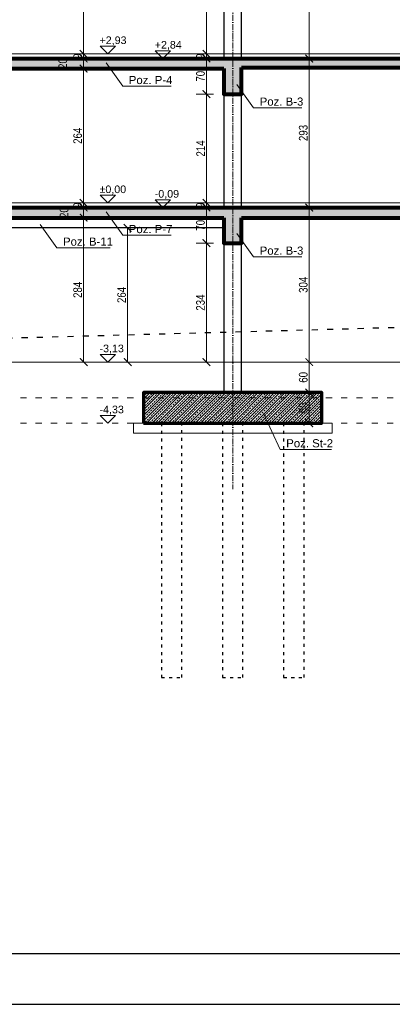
# Model space of a CAD drawing. Header units: inches. Extents: x 201967 to 338763, y -32705 to 30884.
# Tile 36 of 236: x 320577 to 321309, y -16159 to -14223. Entities that reach past the tile are written whole.
import ezdxf
from ezdxf.enums import TextEntityAlignment as Align

# ---------------------------------------------------------------- set-up
doc = ezdxf.new("R2010")
doc.units = ezdxf.units.IN
doc.header["$MEASUREMENT"] = 0
doc.linetypes.add('ACAD_ISO03W100', pattern=[30, 12, -18])
doc.linetypes.add('ACAD_ISO10W100', pattern=[18, 12, -3, 0, -3])
for name, color, linetype, lineweight in [('01 a KONSTRUKCJA żelbet', 94, 'Continuous', 80), ('01 c KONSTRUKCJA ławy', 45, 'Continuous', 70), ('01h3 KONSTRUKCJA pozycje słupy', 252, 'Continuous', 13), ('11 OSIE ściany', 2, 'ACAD_ISO10W100', 5), ('12 PRZERYWANE 1', 73, 'ACAD_ISO03W100', 9), ('20 KRESKOWANIE ścian', 63, 'Continuous', 5), ('30 WIDOK 1 005', 5, 'Continuous', 5), ('33 WIDOK 4 025', 151, 'Continuous', 25), ('34 WIDOK 5 030', 13, 'Continuous', 30), ('50 OPIS 1', 130, 'Continuous', 9), ('90 WYMIAR', 155, 'Continuous', 9), ('pale', 1, 'Continuous', 30)]:
    doc.layers.add(name, color=color, linetype=linetype, lineweight=lineweight)
doc.styles.add('100 arial', font='arial.ttf', dxfattribs={"width": 0.8, "height": 17})
doc.styles.add('OPIS', font='arial.ttf')
doc.styles.add('RomanS', font='romans.shx')
doc.styles.add('WYMIAR-50 (15pkt) arial', font='arial.ttf', dxfattribs={"height": 15})
doc.dimstyles.new('100', dxfattribs={"dimscale": 10, "dimtxt": 17, "dimasz": 1.5, "dimexe": 2, "dimexo": 2, "dimgap": 0.3, "dimtad": 1, "dimdec": 1, "dimrnd": 0.5, "dimdsep": 46, "dimtxsty": '100 arial', "dimblk": 'ARCHTICK', "dimcen": 10, "dimclrd": 256, "dimclre": 256, "dimclrt": 256, "dimadec": 0, "dimazin": 0, "dimtfac": 1, "dimtdec": 1, "dimtix": 1, "dimtmove": 1, "dimatfit": 3, "dimfxl": 2, "dimfxlon": 1, "dimtolj": 1, "dimarcsym": 0})
doc.dimstyles.new('DIM100txt12', dxfattribs={"dimtxt": 12, "dimasz": 1.05, "dimexe": 0, "dimexo": 8, "dimgap": 4, "dimtad": 1, "dimdec": 7, "dimrnd": 0.5, "dimdsep": 46, "dimtxsty": 'RomanS', "dimblk1": 'DIM', "dimblk2": 'DIM', "dimsah": 1, "dimcen": 0.09, "dimse1": 1, "dimse2": 1, "dimclrt": 256, "dimadec": 1, "dimazin": 0, "dimtfac": 1, "dimtdec": 7, "dimtix": 1, "dimtofl": 0, "dimtmove": 2, "dimatfit": 3, "dimfxl": 1, "dimtolj": 1, "dimtzin": 0, "dimarcsym": 0})
pattern_1 = [(44.99999999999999, (-30417.07451396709, -31663.6273646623), (-5.303300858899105, 5.303300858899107), []), (44.99999999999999, (-30411.77121311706, -31663.6273646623), (-5.303300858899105, 5.303300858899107), [3.75, -1.875])]

# ---------------------------------------------------------------- blocks, each defined once
blk = doc.blocks.new('*U1124')
blk.add_lwpolyline([(-15, 15), (0, 0), (15, 15), (-15, 15)])
at = {"style": 'WYMIAR-50 (15pkt) arial', "flags": 8}
blk.add_attdef('DETAIL#', text='', height=15, dxfattribs=at).set_placement((-16.13640432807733, 14.81736566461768), align=Align.BOTTOM_LEFT)
blk = doc.blocks.new('_ARCHTICK')
at = {"color": 0, "linetype": 'ByBlock', "const_width": 0.15}
blk.add_lwpolyline([(-0.5, -0.5), (0.5, 0.5)], dxfattribs=at)
blk = doc.blocks.new('*D2139')
at = {"layer": '90 WYMIAR', "lineweight": -2, "transparency": 16777216}
for p, q in [((-318.75, -19.99999999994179), (-349.5379140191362, -19.99999999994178)), ((-329.5379140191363, -363.9168360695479), (-329.5379140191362, -19.99999999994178)), ((-349.5379140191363, -363.9168360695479), (-309.5379140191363, -363.9168360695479))]:
    blk.add_line(p, q, dxfattribs=at)
at = {"layer": 'Defpoints', "color": 0, "transparency": 16777216}
for p in [(-329.5379140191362, -19.99999999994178), (-298.75, -19.99999999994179), (-1182.5, -363.9168360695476)]:
    blk.add_point(p, dxfattribs=at)
at = {"layer": '90 WYMIAR', "lineweight": -2, "transparency": 16777216, "xscale": 15, "yscale": 15, "zscale": 15}
for p, rotation in [((-329.5379140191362, -19.99999999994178), 90), ((-329.5379140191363, -363.9168360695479), 270)]:
    blk.add_blockref('_ARCHTICK', p, dxfattribs=dict(at, rotation=rotation))
at = {"layer": '90 WYMIAR', "transparency": 16777216, "insert": (-341.2234529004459, -191.9584180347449), "char_height": 17, "attachment_point": 5, "rotation": 90, "style": '100 arial'}
blk.add_mtext('\\A1;344', dxfattribs=at)
blk = doc.blocks.new('*D2096')
at = {"layer": '90 WYMIAR', "lineweight": -2, "transparency": 16777216}
for p, q in [((-1237.5, -70), (-1271.567984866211, -69.99999999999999)), ((-1251.567984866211, -303.9168360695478), (-1251.567984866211, -69.99999999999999)), ((-1271.567984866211, -303.9168360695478), (-1231.567984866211, -303.9168360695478))]:
    blk.add_line(p, q, dxfattribs=at)
at = {"layer": 'Defpoints', "color": 0, "transparency": 16777216}
for p in [(-1251.567984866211, -69.99999999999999), (-1217.5, -70), (-2104.530070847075, -303.9168360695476)]:
    blk.add_point(p, dxfattribs=at)
at = {"layer": '90 WYMIAR', "lineweight": -2, "transparency": 16777216, "xscale": 15, "yscale": 15, "zscale": 15}
for p, rotation in [((-1251.567984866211, -69.99999999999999), 90), ((-1251.567984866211, -303.9168360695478), 270)]:
    blk.add_blockref('_ARCHTICK', p, dxfattribs=dict(at, rotation=rotation))
at = {"layer": '90 WYMIAR', "transparency": 16777216, "insert": (-1263.253523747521, -186.9584180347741), "char_height": 17, "attachment_point": 5, "rotation": 90, "style": '100 arial'}
blk.add_mtext('\\A1;234', dxfattribs=at)
blk = doc.blocks.new('*D2097')
at = {"layer": '90 WYMIAR', "lineweight": -2, "transparency": 16777216}
for p, q in [((-1237.5, 5.821332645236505e-11), (-1271.567984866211, 5.822297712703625e-11)), ((-1251.567984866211, -69.99999999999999), (-1251.567984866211, 5.821731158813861e-11)), ((-1237.5, -70), (-1271.567984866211, -69.99999999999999))]:
    blk.add_line(p, q, dxfattribs=at)
at = {"layer": 'Defpoints', "color": 0, "transparency": 16777216}
for p in [(-1251.567984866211, 5.821731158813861e-11), (-1217.5, 5.820766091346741e-11, -1.157104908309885e-05), (-1217.5, -70)]:
    blk.add_point(p, dxfattribs=at)
at = {"layer": '90 WYMIAR', "lineweight": -2, "transparency": 16777216, "xscale": 15, "yscale": 15, "zscale": 15}
for p, rotation in [((-1251.567984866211, 5.821731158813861e-11), 90), ((-1251.567984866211, -69.99999999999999), 270)]:
    blk.add_blockref('_ARCHTICK', p, dxfattribs=dict(at, rotation=rotation))
at = {"layer": '90 WYMIAR', "transparency": 16777216, "insert": (-1263.24772565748, -34.99999999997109), "char_height": 17, "attachment_point": 5, "rotation": 90, "style": '100 arial'}
blk.add_mtext('\\A1;70', dxfattribs=at)
blk = doc.blocks.new('*D2147')
at = {"layer": '90 WYMIAR', "lineweight": -2, "transparency": 16777216}
for p, q in [((-1251.567984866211, 9.000000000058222), (-1251.567984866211, 24.00000000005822)), ((-1231.567984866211, 9.000000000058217), (-1271.567984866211, 9.000000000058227)), ((-1237.5, 5.821332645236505e-11), (-1271.567984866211, 5.822297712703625e-11)), ((-1251.567984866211, 5.821731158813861e-11), (-1251.567984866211, 9.000000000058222)), ((-1251.567984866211, 5.821731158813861e-11), (-1251.567984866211, -14.99999999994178))]:
    blk.add_line(p, q, dxfattribs=at)
at = {"layer": 'Defpoints', "color": 0, "transparency": 16777216}
for p in [(-1251.567984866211, 9.000000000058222), (-1217.5, 5.820766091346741e-11, -1.157104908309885e-05), (-1200, 9.000000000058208)]:
    blk.add_point(p, dxfattribs=at)
at = {"layer": '90 WYMIAR', "lineweight": -2, "transparency": 16777216, "xscale": 15, "yscale": 15, "zscale": 15}
for p, rotation in [((-1251.567984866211, 9.000000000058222), 270), ((-1251.567984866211, 5.821731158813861e-11), 90)]:
    blk.add_blockref('_ARCHTICK', p, dxfattribs=dict(at, rotation=rotation))
at = {"layer": '90 WYMIAR', "transparency": 16777216, "insert": (-1263.24772565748, 4.50000000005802), "char_height": 17, "attachment_point": 5, "rotation": 90, "style": '100 arial'}
blk.add_mtext('\\A1;9', dxfattribs=at)
blk = doc.blocks.new('*D2148')
at = {"layer": '90 WYMIAR', "lineweight": -2, "transparency": 16777216}
for p, q in [((-1237.5, 222.9999999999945), (-1271.567984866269, 222.9999999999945)), ((-1251.567984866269, 9.000000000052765), (-1251.567984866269, 222.9999999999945)), ((-1231.567984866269, 9.00000000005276), (-1271.567984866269, 9.00000000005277))]:
    blk.add_line(p, q, dxfattribs=at)
at = {"layer": 'Defpoints', "color": 0, "transparency": 16777216}
for p in [(-1251.567984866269, 222.9999999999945), (-1217.5, 222.9999999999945, -1.157104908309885e-05), (-1200, 9.00000000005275)]:
    blk.add_point(p, dxfattribs=at)
at = {"layer": '90 WYMIAR', "lineweight": -2, "transparency": 16777216, "xscale": 15, "yscale": 15, "zscale": 15}
for p, rotation in [((-1251.567984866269, 222.9999999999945), 90), ((-1251.567984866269, 9.000000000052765), 270)]:
    blk.add_blockref('_ARCHTICK', p, dxfattribs=dict(at, rotation=rotation))
at = {"layer": '90 WYMIAR', "transparency": 16777216, "insert": (-1263.102773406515, 116.0000000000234), "char_height": 17, "attachment_point": 5, "rotation": 90, "style": '100 arial'}
blk.add_mtext('\\A1;214', dxfattribs=at)
blk = doc.blocks.new('*D2149')
at = {"layer": '90 WYMIAR', "lineweight": -2, "transparency": 16777216}
for p, q in [((-1237.5, 292.9999999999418), (-1271.567984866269, 292.9999999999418)), ((-1251.567984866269, 223), (-1251.567984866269, 292.9999999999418)), ((-1237.5, 223), (-1271.567984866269, 223))]:
    blk.add_line(p, q, dxfattribs=at)
at = {"layer": 'Defpoints', "color": 0, "transparency": 16777216}
for p in [(-1251.567984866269, 292.9999999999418), (-1217.5, 292.9999999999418), (-1217.5, 223, -1.157104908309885e-05)]:
    blk.add_point(p, dxfattribs=at)
at = {"layer": '90 WYMIAR', "lineweight": -2, "transparency": 16777216, "xscale": 15, "yscale": 15, "zscale": 15}
for p, rotation in [((-1251.567984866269, 292.9999999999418), 90), ((-1251.567984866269, 223), 270)]:
    blk.add_blockref('_ARCHTICK', p, dxfattribs=dict(at, rotation=rotation))
at = {"layer": '90 WYMIAR', "transparency": 16777216, "insert": (-1263.247725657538, 257.9999999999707), "char_height": 17, "attachment_point": 5, "rotation": 90, "style": '100 arial'}
blk.add_mtext('\\A1;70', dxfattribs=at)
blk = doc.blocks.new('*D2150')
at = {"layer": '90 WYMIAR', "lineweight": -2, "transparency": 16777216}
for p, q in [((-1251.567984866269, 301.9999999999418), (-1251.567984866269, 316.9999999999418)), ((-1231.567984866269, 301.9999999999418), (-1271.567984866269, 301.9999999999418)), ((-1237.5, 292.9999999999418), (-1271.567984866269, 292.9999999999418)), ((-1251.567984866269, 292.9999999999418), (-1251.567984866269, 301.9999999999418)), ((-1251.567984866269, 292.9999999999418), (-1251.567984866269, 277.9999999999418))]:
    blk.add_line(p, q, dxfattribs=at)
at = {"layer": 'Defpoints', "color": 0, "transparency": 16777216}
for p in [(-1251.567984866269, 301.9999999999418), (-1217.5, 292.9999999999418), (-1200, 301.9999999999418)]:
    blk.add_point(p, dxfattribs=at)
at = {"layer": '90 WYMIAR', "lineweight": -2, "transparency": 16777216, "xscale": 15, "yscale": 15, "zscale": 15}
for p, rotation in [((-1251.567984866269, 301.9999999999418), 270), ((-1251.567984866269, 292.9999999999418), 90)]:
    blk.add_blockref('_ARCHTICK', p, dxfattribs=dict(at, rotation=rotation))
at = {"layer": '90 WYMIAR', "transparency": 16777216, "insert": (-1263.247725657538, 297.4999999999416), "char_height": 17, "attachment_point": 5, "rotation": 90, "style": '100 arial'}
blk.add_mtext('\\A1;9', dxfattribs=at)
blk = doc.blocks.new('*D2151')
at = {"layer": '90 WYMIAR', "lineweight": -2, "transparency": 16777216}
for p, q in [((-1237.5, 548.0000000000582), (-1271.567984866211, 548.0000000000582)), ((-1251.567984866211, 301.9999999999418), (-1251.567984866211, 548.0000000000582)), ((-1231.567984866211, 301.9999999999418), (-1271.567984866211, 301.9999999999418))]:
    blk.add_line(p, q, dxfattribs=at)
at = {"layer": 'Defpoints', "color": 0, "transparency": 16777216}
for p in [(-1251.567984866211, 548.0000000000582), (-1217.5, 548.0000000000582), (-1200, 301.9999999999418)]:
    blk.add_point(p, dxfattribs=at)
at = {"layer": '90 WYMIAR', "lineweight": -2, "transparency": 16777216, "xscale": 15, "yscale": 15, "zscale": 15}
for p, rotation in [((-1251.567984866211, 548.0000000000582), 90), ((-1251.567984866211, 301.9999999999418), 270)]:
    blk.add_blockref('_ARCHTICK', p, dxfattribs=dict(at, rotation=rotation))
at = {"layer": '90 WYMIAR', "transparency": 16777216, "insert": (-1263.24772565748, 424.9999999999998), "char_height": 17, "attachment_point": 5, "rotation": 90, "style": '100 arial'}
blk.add_mtext('\\A1;246', dxfattribs=at)
blk = doc.blocks.new('*D2161')
at = {"layer": '90 WYMIAR', "lineweight": -2, "transparency": 16777216}
for p, q in [((-1492.742375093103, 293), (-1472.742375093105, 293)), ((-1492.742375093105, 273), (-1492.742375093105, 293)), ((-1492.742375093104, 273), (-1472.742375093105, 273))]:
    blk.add_line(p, q, dxfattribs=at)
at = {"layer": 'Defpoints', "color": 0, "transparency": 16777216}
for p in [(-1501.251867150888, 293, -1.15710490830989e-05), (-1492.742375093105, 293), (-1501.251867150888, 273, -5.785524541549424e-06)]:
    blk.add_point(p, dxfattribs=at)
at = {"layer": '90 WYMIAR', "lineweight": -2, "transparency": 16777216, "xscale": 15, "yscale": 15, "zscale": 15}
for p, rotation in [((-1492.742375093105, 293), 90), ((-1492.742375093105, 273), 270)]:
    blk.add_blockref('_ARCHTICK', p, dxfattribs=dict(at, rotation=rotation))
at = {"layer": '90 WYMIAR', "transparency": 16777216, "insert": (-1533.601856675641, 283), "char_height": 17, "attachment_point": 5, "rotation": 90, "style": '100 arial'}
blk.add_mtext('\\A1;20', dxfattribs=at)
blk = doc.blocks.new('*D2100')
at = {"layer": '90 WYMIAR', "lineweight": -2, "transparency": 16777216}
for p, q in [((-1492.742375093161, -1.702350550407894e-15), (-1472.742375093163, -7.367889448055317e-15)), ((-1492.742375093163, -20), (-1492.742375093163, -1.702350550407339e-15)), ((-1492.742375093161, -20), (-1472.742375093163, -20.00000000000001))]:
    blk.add_line(p, q, dxfattribs=at)
at = {"layer": 'Defpoints', "color": 0, "transparency": 16777216}
for p in [(-1498.751867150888, 0, -1.15710490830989e-05), (-1492.742375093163, -1.702350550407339e-15), (-1498.751867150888, -20, -1.157104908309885e-05)]:
    blk.add_point(p, dxfattribs=at)
at = {"layer": '90 WYMIAR', "lineweight": -2, "transparency": 16777216, "xscale": 15, "yscale": 15, "zscale": 15}
for p, rotation in [((-1492.742375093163, -1.702350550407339e-15), 90), ((-1492.742375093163, -20), 270)]:
    blk.add_blockref('_ARCHTICK', p, dxfattribs=dict(at, rotation=rotation))
at = {"layer": '90 WYMIAR', "transparency": 16777216, "insert": (-1531.101856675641, -9.999999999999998), "char_height": 17, "attachment_point": 5, "rotation": 90, "style": '100 arial'}
blk.add_mtext('\\A1;20', dxfattribs=at)
blk = doc.blocks.new('*D2162')
at = {"layer": '90 WYMIAR', "lineweight": -2, "transparency": 16777216}
for p, q in [((-1492.742375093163, 9.000000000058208), (-1492.742375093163, 24.0000000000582)), ((-1492.742375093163, 9.000000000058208), (-1472.742375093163, 9.0000000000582)), ((-1492.742375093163, -1.702350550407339e-15), (-1492.742375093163, 9.000000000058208)), ((-1492.742375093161, -1.702350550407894e-15), (-1472.742375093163, -7.367889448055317e-15)), ((-1492.742375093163, -1.702350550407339e-15), (-1492.742375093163, -15))]:
    blk.add_line(p, q, dxfattribs=at)
at = {"layer": 'Defpoints', "color": 0, "transparency": 16777216}
for p in [(-1498.751867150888, 9.000000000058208), (-1498.751867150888, 0, -1.15710490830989e-05), (-1492.742375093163, 9.000000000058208)]:
    blk.add_point(p, dxfattribs=at)
at = {"layer": '90 WYMIAR', "lineweight": -2, "transparency": 16777216, "xscale": 15, "yscale": 15, "zscale": 15}
for p, rotation in [((-1492.742375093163, 9.000000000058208), 270), ((-1492.742375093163, -1.702350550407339e-15), 90)]:
    blk.add_blockref('_ARCHTICK', p, dxfattribs=dict(at, rotation=rotation))
at = {"layer": '90 WYMIAR', "transparency": 16777216, "insert": (-1504.422115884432, 4.500000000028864), "char_height": 17, "attachment_point": 5, "rotation": 90, "style": '100 arial'}
blk.add_mtext('\\A1;9', dxfattribs=at)
blk = doc.blocks.new('*D2163')
at = {"layer": '90 WYMIAR', "lineweight": -2, "transparency": 16777216}
for p, q in [((-1492.742375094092, 273), (-1472.742375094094, 273)), ((-1492.742375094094, 9.000000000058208), (-1492.742375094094, 273)), ((-1492.742375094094, 9.000000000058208), (-1472.742375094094, 9.0000000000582))]:
    blk.add_line(p, q, dxfattribs=at)
at = {"layer": 'Defpoints', "color": 0, "transparency": 16777216}
for p in [(-1498.751867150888, 273, -1.157104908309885e-05), (-1492.742375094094, 273), (-1498.751867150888, 9.000000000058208)]:
    blk.add_point(p, dxfattribs=at)
at = {"layer": '90 WYMIAR', "lineweight": -2, "transparency": 16777216, "xscale": 15, "yscale": 15, "zscale": 15}
for p, rotation in [((-1492.742375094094, 273), 90), ((-1492.742375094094, 9.000000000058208), 270)]:
    blk.add_blockref('_ARCHTICK', p, dxfattribs=dict(at, rotation=rotation))
at = {"layer": '90 WYMIAR', "transparency": 16777216, "insert": (-1504.422115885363, 141.0000000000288), "char_height": 17, "attachment_point": 5, "rotation": 90, "style": '100 arial'}
blk.add_mtext('\\A1;264', dxfattribs=at)
blk = doc.blocks.new('*D2164')
at = {"layer": '90 WYMIAR', "lineweight": -2, "transparency": 16777216}
for p, q in [((-1492.742375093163, 302), (-1492.742375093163, 317)), ((-1492.742375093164, 302), (-1512.742375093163, 302)), ((-1492.742375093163, 293), (-1492.742375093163, 302)), ((-1492.742375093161, 293), (-1472.742375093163, 293)), ((-1492.742375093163, 293), (-1492.742375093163, 278))]:
    blk.add_line(p, q, dxfattribs=at)
at = {"layer": 'Defpoints', "color": 0, "transparency": 16777216}
for p in [(-1498.751867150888, 293, -1.15710490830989e-05), (-1492.742375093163, 302), (-1474.022720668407, 302, -1.15710490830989e-05)]:
    blk.add_point(p, dxfattribs=at)
at = {"layer": '90 WYMIAR', "lineweight": -2, "transparency": 16777216, "xscale": 15, "yscale": 15, "zscale": 15}
for p, rotation in [((-1492.742375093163, 302), 270), ((-1492.742375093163, 293), 90)]:
    blk.add_blockref('_ARCHTICK', p, dxfattribs=dict(at, rotation=rotation))
at = {"layer": '90 WYMIAR', "transparency": 16777216, "insert": (-1504.422115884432, 297.4999999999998), "char_height": 17, "attachment_point": 5, "rotation": 90, "style": '100 arial'}
blk.add_mtext('\\A1;9', dxfattribs=at)
blk = doc.blocks.new('*D2165')
at = {"layer": '90 WYMIAR', "lineweight": -2, "transparency": 16777216}
for p, q in [((-1492.742375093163, 600.0000000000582), (-1472.742375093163, 600.0000000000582)), ((-1492.742375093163, 302), (-1492.742375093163, 600.0000000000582)), ((-1492.742375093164, 302), (-1512.742375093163, 302))]:
    blk.add_line(p, q, dxfattribs=at)
at = {"layer": 'Defpoints', "color": 0, "transparency": 16777216}
for p in [(-1498.751867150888, 600.0000000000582), (-1492.742375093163, 600.0000000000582), (-1474.022720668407, 302, -1.15710490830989e-05)]:
    blk.add_point(p, dxfattribs=at)
at = {"layer": '90 WYMIAR', "lineweight": -2, "transparency": 16777216, "xscale": 15, "yscale": 15, "zscale": 15}
for p, rotation in [((-1492.742375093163, 600.0000000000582), 90), ((-1492.742375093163, 302), 270)]:
    blk.add_blockref('_ARCHTICK', p, dxfattribs=dict(at, rotation=rotation))
at = {"layer": '90 WYMIAR', "transparency": 16777216, "insert": (-1504.422115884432, 451.0000000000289), "char_height": 17, "attachment_point": 5, "rotation": 90, "style": '100 arial'}
blk.add_mtext('\\A1;298', dxfattribs=at)
blk = doc.blocks.new('*D2166')
at = {"layer": '90 WYMIAR', "lineweight": -2, "transparency": 16777216}
for p, q in [((-1492.742375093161, -20), (-1472.742375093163, -20.00000000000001)), ((-1492.742375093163, -20), (-1492.742375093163, -303.9168360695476)), ((-1492.742375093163, -303.9168360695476), (-1472.742375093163, -303.9168360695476))]:
    blk.add_line(p, q, dxfattribs=at)
at = {"layer": 'Defpoints', "color": 0, "transparency": 16777216}
for p in [(-1498.751867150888, -20, -1.157104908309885e-05), (-1504.42211588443, -303.9168360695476), (-1492.742375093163, -303.9168360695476)]:
    blk.add_point(p, dxfattribs=at)
at = {"layer": '90 WYMIAR', "lineweight": -2, "transparency": 16777216, "xscale": 15, "yscale": 15, "zscale": 15}
for p, rotation in [((-1492.742375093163, -20), 90), ((-1492.742375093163, -303.9168360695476), 270)]:
    blk.add_blockref('_ARCHTICK', p, dxfattribs=dict(at, rotation=rotation))
at = {"layer": '90 WYMIAR', "transparency": 16777216, "insert": (-1504.422115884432, -161.958418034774), "char_height": 17, "attachment_point": 5, "rotation": 90, "style": '100 arial'}
blk.add_mtext('\\A1;284', dxfattribs=at)
blk = doc.blocks.new('*D2104')
at = {"layer": '90 WYMIAR', "lineweight": -2, "transparency": 16777216}
for p, q in [((-1406.375358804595, -40.00000000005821), (-1386.375358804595, -40.00000000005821)), ((-1406.375358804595, -40.00000000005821), (-1406.375358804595, -303.9168360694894)), ((-1406.375358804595, -303.9168360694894), (-1386.375358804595, -303.9168360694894))]:
    blk.add_line(p, q, dxfattribs=at)
at = {"layer": 'Defpoints', "color": 0, "transparency": 16777216}
for p in [(-1412.38485086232, -40.00000000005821), (-1418.055099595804, -303.9168360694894), (-1406.375358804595, -303.9168360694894)]:
    blk.add_point(p, dxfattribs=at)
at = {"layer": '90 WYMIAR', "lineweight": -2, "transparency": 16777216, "xscale": 15, "yscale": 15, "zscale": 15}
for p, rotation in [((-1406.375358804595, -40.00000000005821), 90), ((-1406.375358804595, -303.9168360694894), 270)]:
    blk.add_blockref('_ARCHTICK', p, dxfattribs=dict(at, rotation=rotation))
at = {"layer": '90 WYMIAR', "transparency": 16777216, "insert": (-1418.055099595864, -171.958418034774), "char_height": 17, "attachment_point": 5, "rotation": 90, "style": '100 arial'}
blk.add_mtext('\\A1;264', dxfattribs=at)
blk = doc.blocks.new('*D2105')
at = {"layer": '90 WYMIAR', "lineweight": -2, "transparency": 16777216}
for p, q in [((-1069.759816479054, 5.817076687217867e-11), (-1029.759816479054, 5.815943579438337e-11)), ((-1049.759816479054, -303.9168360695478), (-1049.759816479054, 5.816510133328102e-11)), ((-1069.759816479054, -303.9168360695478), (-1029.759816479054, -303.9168360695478))]:
    blk.add_line(p, q, dxfattribs=at)
at = {"layer": 'Defpoints', "color": 0, "transparency": 16777216}
for p in [(-1200, 5.820766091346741e-11), (-1049.759816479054, 5.816510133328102e-11), (-1902.721902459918, -303.9168360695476)]:
    blk.add_point(p, dxfattribs=at)
at = {"layer": '90 WYMIAR', "lineweight": -2, "transparency": 16777216, "xscale": 15, "yscale": 15, "zscale": 15}
for p, rotation in [((-1049.759816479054, 5.816510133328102e-11), 90), ((-1049.759816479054, -303.9168360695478), 270)]:
    blk.add_blockref('_ARCHTICK', p, dxfattribs=dict(at, rotation=rotation))
at = {"layer": '90 WYMIAR', "transparency": 16777216, "insert": (-1061.445355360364, -151.958418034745), "char_height": 17, "attachment_point": 5, "rotation": 90, "style": '100 arial'}
blk.add_mtext('\\A1;304', dxfattribs=at)
blk = doc.blocks.new('*D2106')
at = {"layer": '90 WYMIAR', "lineweight": -2, "transparency": 16777216}
for p, q in [((-1069.759816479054, 292.9999999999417), (-1029.759816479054, 292.9999999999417)), ((-1049.759816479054, 5.816510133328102e-11), (-1049.759816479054, 292.9999999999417)), ((-1069.759816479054, 5.817076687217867e-11), (-1029.759816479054, 5.815943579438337e-11))]:
    blk.add_line(p, q, dxfattribs=at)
at = {"layer": 'Defpoints', "color": 0, "transparency": 16777216}
for p in [(-1200, 292.9999999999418), (-1049.759816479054, 292.9999999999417), (-1200, 5.820766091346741e-11)]:
    blk.add_point(p, dxfattribs=at)
at = {"layer": '90 WYMIAR', "lineweight": -2, "transparency": 16777216, "xscale": 15, "yscale": 15, "zscale": 15}
for p, rotation in [((-1049.759816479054, 292.9999999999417), 90), ((-1049.759816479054, 5.816510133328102e-11), 270)]:
    blk.add_blockref('_ARCHTICK', p, dxfattribs=dict(at, rotation=rotation))
at = {"layer": '90 WYMIAR', "transparency": 16777216, "insert": (-1061.445355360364, 146.4999999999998), "char_height": 17, "attachment_point": 5, "rotation": 90, "style": '100 arial'}
blk.add_mtext('\\A1;293', dxfattribs=at)
blk = doc.blocks.new('*D2107')
at = {"layer": '90 WYMIAR', "lineweight": -2, "transparency": 16777216}
for p, q in [((-1069.759816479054, 618.0000000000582), (-1029.759816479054, 618.0000000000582)), ((-1049.759816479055, 292.9999999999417), (-1049.759816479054, 618.0000000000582)), ((-1069.759816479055, 292.9999999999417), (-1029.759816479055, 292.9999999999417))]:
    blk.add_line(p, q, dxfattribs=at)
at = {"layer": 'Defpoints', "color": 0, "transparency": 16777216}
for p in [(-1200, 618.0000000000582), (-1049.759816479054, 618.0000000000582), (-1200, 292.9999999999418)]:
    blk.add_point(p, dxfattribs=at)
at = {"layer": '90 WYMIAR', "lineweight": -2, "transparency": 16777216, "xscale": 15, "yscale": 15, "zscale": 15}
for p, rotation in [((-1049.759816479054, 618.0000000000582), 90), ((-1049.759816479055, 292.9999999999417), 270)]:
    blk.add_blockref('_ARCHTICK', p, dxfattribs=dict(at, rotation=rotation))
at = {"layer": '90 WYMIAR', "transparency": 16777216, "insert": (-1061.445355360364, 455.4999999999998), "char_height": 17, "attachment_point": 5, "rotation": 90, "style": '100 arial'}
blk.add_mtext('\\A1;325', dxfattribs=at)
blk = doc.blocks.new('*D2113')
at = {"layer": '90 WYMIAR', "lineweight": -2, "transparency": 16777216}
for p, q in [((-1069.759816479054, -303.9168360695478), (-1029.759816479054, -303.9168360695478)), ((-1049.759816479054, -303.9168360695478), (-1049.759816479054, -363.9168360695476)), ((-1045, -363.9168360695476), (-1069.759816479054, -363.9168360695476))]:
    blk.add_line(p, q, dxfattribs=at)
at = {"layer": 'Defpoints', "color": 0, "transparency": 16777216}
for p in [(-1902.721902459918, -303.9168360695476), (-1049.759816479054, -363.9168360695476), (-1025, -363.9168360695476)]:
    blk.add_point(p, dxfattribs=at)
at = {"layer": '90 WYMIAR', "lineweight": -2, "transparency": 16777216, "xscale": 15, "yscale": 15, "zscale": 15}
for p, rotation in [((-1049.759816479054, -303.9168360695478), 90), ((-1049.759816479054, -363.9168360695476), 270)]:
    blk.add_blockref('_ARCHTICK', p, dxfattribs=dict(at, rotation=rotation))
at = {"layer": '90 WYMIAR', "transparency": 16777216, "insert": (-1061.439557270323, -333.9168360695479), "char_height": 17, "attachment_point": 5, "rotation": 90, "style": '100 arial'}
blk.add_mtext('\\A1;60', dxfattribs=at)
blk = doc.blocks.new('*D2114')
at = {"layer": '90 WYMIAR', "lineweight": -2, "transparency": 16777216}
for p, q in [((-1045, -363.9168360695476), (-1069.759816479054, -363.9168360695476)), ((-1049.759816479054, -363.9168360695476), (-1049.759816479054, -423.9168360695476)), ((-1045, -423.9168360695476), (-1069.759816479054, -423.9168360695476))]:
    blk.add_line(p, q, dxfattribs=at)
at = {"layer": 'Defpoints', "color": 0, "transparency": 16777216}
for p in [(-1025, -363.9168360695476), (-1049.759816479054, -423.9168360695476), (-1025, -423.9168360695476)]:
    blk.add_point(p, dxfattribs=at)
at = {"layer": '90 WYMIAR', "lineweight": -2, "transparency": 16777216, "xscale": 15, "yscale": 15, "zscale": 15}
for p, rotation in [((-1049.759816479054, -363.9168360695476), 90), ((-1049.759816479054, -423.9168360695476), 270)]:
    blk.add_blockref('_ARCHTICK', p, dxfattribs=dict(at, rotation=rotation))
at = {"layer": '90 WYMIAR', "transparency": 16777216, "insert": (-1061.439557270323, -393.9168360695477), "char_height": 17, "attachment_point": 5, "rotation": 90, "style": '100 arial'}
blk.add_mtext('\\A1;60', dxfattribs=at)
blk = doc.blocks.new('DIM')
for p, q in [((7.275957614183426e-12, -13.00000000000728), (7.275957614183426e-12, 12.99999999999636)), ((8.000000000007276, -7.275957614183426e-12), (-7.999999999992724, -7.275957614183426e-12))]:
    blk.add_line(p, q)
at = {"const_width": 1.714285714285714}
blk.add_lwpolyline([(5.714285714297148, 5.714285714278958), (-5.71428571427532, -5.71428571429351)], dxfattribs=at)
blk = doc.blocks.new('1 przekrój A Jagielońska')
at = {"layer": '20 KRESKOWANIE ścian'}
h = blk.add_hatch(dxfattribs=at)
h.set_pattern_fill('ANSI33', color=256, scale=29.99999999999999, angle=-90.00000000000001)
h.set_pattern_definition(pattern_1)
h.paths.add_polyline_path([(-1182.5, 275), (-617.5, 275), (-617.5, 223), (-582.5, 223), (-582.5, 273), (-15, 273), (-15, 248.9999999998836), (15, 248.9999999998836), (15, 293), (-15, 293), (-1815.003734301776, 293), (-2625, 293), (-2655, 293), (-2655, 263), (-2625, 263), (-2625, 275.0000000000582), (-1815.003734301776, 275), (-1815.003734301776, 243), (-1785.003734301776, 243), (-1785.003734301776, 273), (-1217.5, 273), (-1217.5, 223), (-1182.5, 223)])
h = blk.add_hatch(dxfattribs=at)
h.set_pattern_fill('ANSI33', color=256, scale=29.99999999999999, angle=-90.00000000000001)
h.set_pattern_definition(pattern_1)
h.paths.add_polyline_path([(15, 0), (-15, 0), (-2625, 1.164153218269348e-10), (-2655, 1.164153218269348e-10), (-2655, -29.99999999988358), (-2625, -29.99999999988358), (-2625, -19.99999999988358), (-1815.003734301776, -19.99999999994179), (-1815.003734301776, -50), (-1785.003734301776, -50), (-1785.003734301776, -20), (-1217.5, -20), (-1217.5, -70), (-1182.5, -70), (-1182.5, -20), (-617.5, -20), (-617.5, -70), (-582.5, -70), (-582.5, -19.99999999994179), (-15, -19.99999999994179), (-15, -30), (15, -30)])
h = blk.add_hatch(dxfattribs=at)
h.set_pattern_fill('ANSI33', color=256, scale=29.99999999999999, angle=-90.00000000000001)
h.set_pattern_definition(pattern_1)
h.paths.add_polyline_path([(-1025, -363.9168360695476), (-1375, -363.9168360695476), (-1375, -423.9168360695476), (-1025, -423.9168360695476)])
at = {"layer": '01 a KONSTRUKCJA żelbet'}
for p, q in [((-1815.003734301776, 293, -1.15710490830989e-05), (-15, 293, -1.15710490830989e-05)), ((-1785.003734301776, 273), (-1217.5, 273, -1.157104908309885e-05)), ((-1182.5, 275, -1.157104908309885e-05), (-617.5, 275, -1.157104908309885e-05)), ((-2625, 1.164153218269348e-10), (-15, 0)), ((-1785.003734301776, -20), (-1217.5, -20)), ((-1182.5, -20), (-617.5, -20))]:
    blk.add_line(p, q, dxfattribs=at)
at = {"layer": '01 a KONSTRUKCJA żelbet', "elevation": -1.157104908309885e-05}
blk.add_lwpolyline([(-1217.5, 273), (-1217.5, 223), (-1182.5, 223), (-1182.5, 275)], dxfattribs=at)
at = {"layer": '01 a KONSTRUKCJA żelbet'}
blk.add_lwpolyline([(-1217.5, -20), (-1217.5, -70), (-1182.5, -70), (-1182.5, -20)], dxfattribs=at)
at = {"layer": '01 c KONSTRUKCJA ławy'}
blk.add_lwpolyline([(-1375, -423.9168360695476), (-1025, -423.9168360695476), (-1025, -363.9168360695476), (-1375, -363.9168360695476)], close=True, dxfattribs=at)
at = {"layer": '11 OSIE ściany'}
blk.add_line((-1200, 795.0371110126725), (-1200, -553.9168360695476), dxfattribs=at)
at = {"layer": '12 PRZERYWANE 1'}
for p, q in [((-75, -373.9168360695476), (-2535, -373.9168360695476)), ((-75, -423.9168360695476), (-2535, -423.916836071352))]:
    blk.add_line(p, q, dxfattribs=at)
at = {"layer": '30 WIDOK 1 005'}
for p, q in [((-1785.003734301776, 302, -1.15710490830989e-05), (-15, 302, -1.15710490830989e-05)), ((-2625, 9.000000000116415), (-15, 9)), ((-2625, -303.9168360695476), (-15, -303.9168360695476))]:
    blk.add_line(p, q, dxfattribs=at)
blk.add_lwpolyline([(-1395, -443.9168360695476), (-1005, -443.9168360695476), (-1004.999999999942, -423.9168360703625), (-1394.999999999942, -423.9168360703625)], close=True, dxfattribs=at)
at = {"layer": '33 WIDOK 4 025'}
blk.add_line((-1217.5, -39.99999999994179), (-1785.003734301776, -39.99999999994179), dxfattribs=at)
for points in [[(-1217.5, 292.9999999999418), (-1182.5, 292.9999999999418), (-1182.5, 548.0000000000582), (-1217.5, 548.0000000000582)], [(-1217.5, -363.9168360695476), (-1182.5, -363.9168360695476), (-1182.5, -70), (-1217.5, -70)]]:
    blk.add_lwpolyline(points, close=True, dxfattribs=at)
at = {"layer": '33 WIDOK 4 025', "elevation": -1.157104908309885e-05}
blk.add_lwpolyline([(-1217.5, 5.820766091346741e-11), (-1182.5, 5.820766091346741e-11), (-1182.5, 223), (-1217.5, 223)], close=True, dxfattribs=at)
at = {"layer": '34 WIDOK 5 030', "linetype": 'ACAD_ISO03W100'}
blk.add_lwpolyline([(-5107.035115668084, -1115.999999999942), (-3957.24811851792, -286.9999999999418), (-2754.163502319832, -286.9999999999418), (642.1632688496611, -193.9999999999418), (724.3546253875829, -122.9999999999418), (860.459205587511, -122.9999999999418)], dxfattribs=at)
at = {"layer": 'pale', "linetype": 'ACAD_ISO03W100', "ltscale": 0.5}
for points in [[(-1340, -923.9168360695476), (-1300, -923.9168360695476), (-1300, -423.9168360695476), (-1340, -423.9168360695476)], [(-1220, -923.9168360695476), (-1180, -923.9168360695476), (-1180, -423.9168360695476), (-1220, -423.9168360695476)], [(-1100, -923.9168360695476), (-1060, -923.9168360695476), (-1060, -423.9168360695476), (-1100, -423.9168360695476)]]:
    blk.add_lwpolyline(points, close=True, dxfattribs=at)
at = {"layer": '50 OPIS 1'}
ref = blk.add_blockref('*U1124', (-1445.400242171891, 302, -1.15710490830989e-05), dxfattribs=at)
ref.add_attrib('DETAIL#', '+2,93', dxfattribs={"layer": '0', "height": 15, "style": 'WYMIAR-50 (15pkt) arial'}).set_placement((-1461.536646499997, 316.8173656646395, -1.15710490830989e-05), align=Align.BOTTOM_LEFT)
ref = blk.add_blockref('*U1124', (-1336.974489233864, 293, -1.157104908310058e-05), dxfattribs=at)
ref.add_attrib('DETAIL#', '+2,84', dxfattribs={"layer": '0', "height": 15, "style": 'WYMIAR-50 (15pkt) arial'}).set_placement((-1353.11089356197, 307.8173656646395, -1.157104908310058e-05), align=Align.BOTTOM_LEFT)
ref = blk.add_blockref('*U1124', (-1445.400242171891, 8.999999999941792), dxfattribs=at)
ref.add_attrib('DETAIL#', '%%p0,00', dxfattribs={"layer": '0', "height": 15, "style": 'WYMIAR-50 (15pkt) arial'}).set_placement((-1461.536646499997, 23.8173656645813), align=Align.BOTTOM_LEFT)
ref = blk.add_blockref('*U1124', (-1336.974489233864, -5.820766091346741e-11), dxfattribs=at)
ref.add_attrib('DETAIL#', '-0,09', dxfattribs={"layer": '0', "height": 15, "style": 'WYMIAR-50 (15pkt) arial'}).set_placement((-1353.11089356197, 14.8173656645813), align=Align.BOTTOM_LEFT)
ref = blk.add_blockref('*U1124', (-1445.400242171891, -303.9168360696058, -1.157104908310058e-05), dxfattribs=at)
ref.add_attrib('DETAIL#', '-3,13', dxfattribs={"layer": '0', "height": 15, "style": 'WYMIAR-50 (15pkt) arial'}).set_placement((-1461.536646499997, -289.0994704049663, -1.157104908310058e-05), align=Align.BOTTOM_LEFT)
ref = blk.add_blockref('*U1124', (-1445.400242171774, -423.9168360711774), dxfattribs=at)
ref.add_attrib('DETAIL#', '-4,33', dxfattribs={"layer": '0', "height": 15, "style": 'WYMIAR-50 (15pkt) arial'}).set_placement((-1461.536646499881, -409.0994704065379), align=Align.BOTTOM_LEFT)
at = {"layer": '01h3 KONSTRUKCJA pozycje słupy', "char_height": 16, "attachment_point": 4, "style": 'OPIS'}
for s, insert in [('Poz. P-4', (-1404.049293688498, 250.4860104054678, -1.15710490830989e-05)), ('Poz. B-3', (-1147.064855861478, 208.0982605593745, -1.15710490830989e-05)), ('Poz. P-7', (-1404.049293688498, -42.51398959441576)), ('Poz. B-11', (-1533.277432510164, -67.1488378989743)), ('Poz. B-3', (-1147.064855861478, -84.90173944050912)), ('Poz. St-2', (-1094.950306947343, -463.635789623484))]:
    blk.add_mtext(s, dxfattribs=dict(at, insert=insert))
at = {"layer": '90 WYMIAR'}
for base, p1, p2, picture, middle in [((-1049.759816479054, 618.0000000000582), (-1200, 292.9999999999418), (-1200, 618.0000000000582), '*D2107', (-1061.445355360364, 455.4999999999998)), ((-1251.567984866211, 548.0000000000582), (-1200, 301.9999999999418), (-1217.5, 548.0000000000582), '*D2151', (-1263.24772565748, 424.9999999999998)), ((-1492.742375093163, 302), (-1498.751867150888, 293, -1.15710490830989e-05), (-1474.022720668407, 302, -1.15710490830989e-05), '*D2164', (-1504.422115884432, 297.4999999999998)), ((-1251.567984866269, 301.9999999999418), (-1217.5, 292.9999999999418), (-1200, 301.9999999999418), '*D2150', (-1263.247725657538, 297.4999999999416)), ((-1251.567984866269, 292.9999999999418), (-1217.5, 223, -1.157104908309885e-05), (-1217.5, 292.9999999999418), '*D2149', (-1263.247725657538, 257.9999999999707)), ((-1049.759816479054, 292.9999999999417), (-1200, 5.820766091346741e-11), (-1200, 292.9999999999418), '*D2106', (-1061.445355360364, 146.4999999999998)), ((-1492.742375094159, 273.0000000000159), (-1498.751867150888, 9.000000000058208), (-1498.751867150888, 273, -1.157104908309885e-05), '*D2163', (-1504.422115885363, 141.0000000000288)), ((-1251.567984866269, 222.9999999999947), (-1200, 9.000000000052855), (-1217.5, 222.9999999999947, -1.157104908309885e-05), '*D2148', (-1263.102773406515, 116.0000000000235)), ((-1492.742375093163, 9.000000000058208), (-1498.751867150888, 0, -1.15710490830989e-05), (-1498.751867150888, 9.000000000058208), '*D2162', (-1504.422115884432, 4.500000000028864)), ((-1251.567984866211, 9.000000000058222), (-1217.5, 5.820766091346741e-11, -1.157104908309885e-05), (-1200, 9.000000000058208), '*D2147', (-1263.24772565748, 4.50000000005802)), ((-1049.759816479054, 5.816510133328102e-11), (-1902.721902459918, -303.9168360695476), (-1200, 5.820766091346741e-11), '*D2105', (-1061.445355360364, -151.958418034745)), ((-1251.567984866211, 5.821731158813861e-11), (-1217.5, -70), (-1217.5, 5.820766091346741e-11, -1.157104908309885e-05), '*D2097', (-1263.24772565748, -34.99999999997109)), ((-1492.742375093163, -303.9168360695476), (-1498.751867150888, -20, -1.157104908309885e-05), (-1504.42211588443, -303.9168360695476), '*D2166', (-1504.422115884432, -161.958418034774)), ((-329.5379140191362, -19.99999999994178), (-1182.5, -363.9168360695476), (-298.75, -19.99999999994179), '*D2139', (-341.2234529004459, -191.9584180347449)), ((-1406.375358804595, -303.9168360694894), (-1412.38485086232, -40.00000000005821), (-1418.055099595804, -303.9168360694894), '*D2104', (-1418.055099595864, -171.958418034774)), ((-1251.567984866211, -69.99999999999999), (-2104.530070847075, -303.9168360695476), (-1217.5, -70), '*D2096', (-1263.253523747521, -186.9584180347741)), ((-1049.759816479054, -363.9168360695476), (-1902.721902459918, -303.9168360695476), (-1025, -363.9168360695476), '*D2113', (-1061.439557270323, -333.9168360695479)), ((-1049.759816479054, -423.9168360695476), (-1025, -363.9168360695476), (-1025, -423.9168360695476), '*D2114', (-1061.439557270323, -393.9168360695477))]:
    dim = blk.add_linear_dim(base=base, p1=p1, p2=p2, angle=90, dimstyle='100', dxfattribs=at)
    dim.commit()
    dim.dimension.update_dxf_attribs({"geometry": picture, "text_midpoint": middle})
dim = blk.add_linear_dim(base=(-1492.74237509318, 600.0000000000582), p1=(-1474.022720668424, 302, -1.15710490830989e-05), p2=(-1498.751867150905, 600.0000000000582), angle=90, dimstyle='100', dxfattribs=at)
dim.commit()
dim.dimension.update_dxf_attribs({"geometry": '*D2165', "text_midpoint": (-1504.422115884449, 451.0000000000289), "insert": (-1.682565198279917e-11, 0)})
for base, p1, p2, picture, middle in [((-1492.742375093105, 293), (-1501.251867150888, 273, -5.785524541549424e-06), (-1501.251867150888, 293, -1.15710490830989e-05), '*D2161', (-1521.922115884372, 283)), ((-1492.742375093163, -1.702350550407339e-15), (-1498.751867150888, -20, -1.157104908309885e-05), (-1498.751867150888, 0, -1.15710490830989e-05), '*D2100', (-1519.422115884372, -10))]:
    dim = blk.add_linear_dim(base=base, p1=p1, p2=p2, angle=90, dimstyle='100', dxfattribs=at)
    dim.commit()
    dim.dimension.update_dxf_attribs({"geometry": picture, "text_midpoint": middle, "dimtype": 128})
at = {"layer": '01h3 KONSTRUKCJA pozycje słupy', "annotation_type": 0, "has_hookline": 1, "hookline_direction": 0}
for points, text_width in [([(-1448.684601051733, 284.3921601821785, -1.15710490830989e-05), (-1416.049293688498, 238.3550417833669, -1.15710490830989e-05), (-1408.049293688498, 238.3550417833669, -1.15710490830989e-05)], 82.91405184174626), ([(-1191.700163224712, 242.0044103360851, -1.15710490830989e-05), (-1159.064855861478, 195.9236357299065, -1.15710490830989e-05), (-1151.064855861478, 195.9236357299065, -1.15710490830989e-05)], 82.97953615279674), ([(-1448.684601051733, -8.607839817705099), (-1416.049293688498, -54.64495821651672), (-1408.049293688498, -54.64495821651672)], 82.97953615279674), ([(-1577.912739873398, -33.24268812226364), (-1545.277432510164, -79.3125486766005), (-1537.277432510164, -79.3125486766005)], 92.32196452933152), ([(-1191.700163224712, -50.99558966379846), (-1159.064855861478, -97.07636426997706), (-1151.064855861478, -97.07636426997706)], 82.97953615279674), ([(-1139.585614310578, -404.7379563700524), (-1106.950306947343, -475.9086409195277), (-1098.950306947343, -475.9086409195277)], 89.02592087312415)]:
    blk.add_leader(points, dimstyle='DIM100txt12', override={"dimasz": 8, "dimgap": 4, "dimtad": 1}, dxfattribs=dict(at, text_width=text_width))

msp = doc.modelspace()

# ---------------------------------------------------------------- linework, layer by layer
at = {"layer": 'Defpoints'}
for points in [[(318927.9822707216, -13188.5809770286), (318927.9822707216, -16158.5809770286), (323127.9822707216, -16158.5809770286), (323127.9822707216, -13188.5809770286)], [(319027.9822707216, -13288.5809770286), (319027.9822707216, -16058.5809770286), (323027.9822707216, -16058.5809770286), (323027.9822707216, -13288.5809770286)]]:
    msp.add_lwpolyline(points, close=True, dxfattribs=at)

# ---------------------------------------------------------------- block references
at = {"layer": '30 WIDOK 1 005'}
msp.add_blockref('1 przekrój A Jagielońska', (322195.4904941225, -14592.05361885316), dxfattribs=at)

doc.saveas('drawing.dxf')
